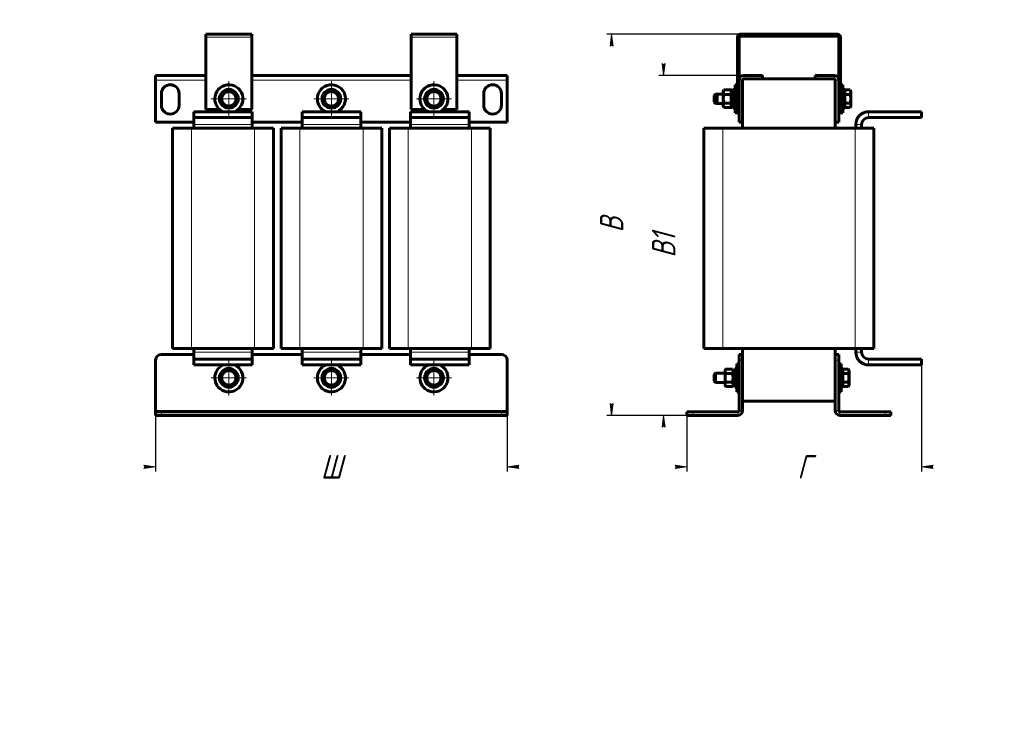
# Model space of a CAD drawing. Header units: millimetres. Extents: x 0 to 420, y 0 to 594.
# Tile 1 of 2: x 0 to 420, y 0 to 298. Entities that reach past the tile are written whole.
import ezdxf

# ---------------------------------------------------------------- set-up
doc = ezdxf.new("R2010")
doc.units = ezdxf.units.MM
for name, pattern in [('K5LT_AXLED', [12, 7.5, -1.5, 1.5, -1.5]), ('K5LT_BASIC', [0]), ('K5LT_THIN', [0])]:
    doc.linetypes.add(name, pattern=pattern)
doc.layers.add('Системный слой', color=7, linetype='Continuous')
doc.styles.add('KDIMTEXTSTYLE', font='GOST_AU.SHX', dxfattribs={"width": 0.96, "oblique": 15, "height": 5})
doc.dimstyles.new('KDIMSTYLE (0.50)', dxfattribs={"dimtxt": 5, "dimasz": 1, "dimexe": 2, "dimexo": 0, "dimgap": 1, "dimtad": 1, "dimlfac": 2, "dimtxsty": 'KDIMTEXTSTYLE', "dimsah": 1, "dimcen": 0, "dimdle": 1, "dimadec": 0, "dimazin": 0, "dimtfac": 0.667, "dimtmove": 0, "dimatfit": 3, "dimfxl": 1, "dimtvp": 1, "dimtolj": 1, "dimtzin": 0, "dimarcsym": 0})

# ---------------------------------------------------------------- blocks, each defined once
blk = doc.blocks.new('U0')
at = {"layer": 'Системный слой', "color": 150, "linetype": 'K5LT_BASIC', "lineweight": 60, "true_color": 0x0080ff}
for start, end in [(113.5565, 180), (180, 66.4435)]:
    blk.add_arc((89.22, 145.21), 6, start, end, dxfattribs=at)
blk = doc.blocks.new('U1')
at = {"layer": 'Системный слой', "color": 150, "linetype": 'K5LT_BASIC', "lineweight": 60, "true_color": 0x0080ff}
for start, end in [(113.5565, 180), (180, 66.4435)]:
    blk.add_arc((132.97, 145.21), 6, start, end, dxfattribs=at)
blk = doc.blocks.new('U2')
at = {"layer": 'Системный слой', "color": 150, "linetype": 'K5LT_BASIC', "lineweight": 60, "true_color": 0x0080ff}
for start, end in [(293.5565, 180), (180, 246.4435)]:
    blk.add_arc((176.72, 264.21), 6, start, end, dxfattribs=at)
blk = doc.blocks.new('U3')
at = {"layer": 'Системный слой', "color": 150, "linetype": 'K5LT_BASIC', "lineweight": 60, "true_color": 0x0080ff}
for p, q in [((79.47, 259.71), (85.25, 259.71)), ((93.19, 259.71), (98.97, 259.71))]:
    blk.add_line(p, q, dxfattribs=at)
blk = doc.blocks.new('U4')
at = {"layer": 'Системный слой', "color": 150, "linetype": 'K5LT_BASIC', "lineweight": 60, "true_color": 0x0080ff}
for start, end in [(293.5565, 180), (180, 246.4435)]:
    blk.add_arc((89.22, 264.21), 6, start, end, dxfattribs=at)
blk = doc.blocks.new('U5')
at = {"layer": 'Системный слой', "color": 150, "linetype": 'K5LT_BASIC', "lineweight": 60, "true_color": 0x0080ff}
for p, q in [((74.22, 155.21), (60.47, 155.21)), ((120.47, 155.21), (99.22, 155.21)), ((166.72, 155.21), (145.47, 155.21)), ((205.47, 155.21), (191.72, 155.21))]:
    blk.add_line(p, q, dxfattribs=at)
blk = doc.blocks.new('U6')
at = {"layer": 'Системный слой', "color": 150, "linetype": 'K5LT_BASIC', "lineweight": 60, "true_color": 0x0080ff}
for start, end in [(293.5565, 180), (180, 246.4435)]:
    blk.add_arc((132.97, 264.21), 6, start, end, dxfattribs=at)
blk = doc.blocks.new('U7')
at = {"layer": 'Системный слой', "color": 150, "linetype": 'K5LT_BASIC', "lineweight": 60, "true_color": 0x0080ff}
for p, q in [((166.97, 259.71), (172.75, 259.71)), ((180.69, 259.71), (186.47, 259.71))]:
    blk.add_line(p, q, dxfattribs=at)
blk = doc.blocks.new('U8')
at = {"layer": 'Системный слой', "color": 150, "linetype": 'K5LT_BASIC', "lineweight": 60, "true_color": 0x0080ff}
for p, q in [((57.97, 254.21), (74.22, 254.21)), ((99.22, 254.21), (120.47, 254.21)), ((145.47, 254.21), (166.72, 254.21)), ((191.72, 254.21), (207.97, 254.21))]:
    blk.add_line(p, q, dxfattribs=at)
blk = doc.blocks.new('U9')
at = {"layer": 'Системный слой', "color": 150, "linetype": 'K5LT_BASIC', "lineweight": 60, "true_color": 0x0080ff}
for p, q in [((57.97, 274.21), (79.47, 274.21)), ((98.97, 274.21), (166.97, 274.21)), ((186.47, 274.21), (207.97, 274.21))]:
    blk.add_line(p, q, dxfattribs=at)
blk = doc.blocks.new('U10')
at = {"layer": 'Системный слой', "color": 150, "linetype": 'K5LT_BASIC', "lineweight": 60, "true_color": 0x0080ff}
for start, end in [(113.5565, 180), (180, 66.4435)]:
    blk.add_arc((176.72, 145.21), 6, start, end, dxfattribs=at)
blk = doc.blocks.new('U11')
at = {"layer": 'Системный слой', "color": 7, "linetype": 'K5LT_THIN', "lineweight": 18}
for p, q in [((79.47, 272.21), (57.97, 272.21)), ((166.97, 272.21), (98.97, 272.21)), ((207.97, 272.21), (186.47, 272.21))]:
    blk.add_line(p, q, dxfattribs=at)
blk = doc.blocks.new('KDIMARROW_01')
at = {"layer": 'Системный слой'}
blk.add_hatch(color=0, dxfattribs=at).paths.add_polyline_path([(-5, -0.66), (0, 0), (-5, 0.66), (-4.5, 0)])
at = {"layer": 'Системный слой', "color": 0, "linetype": 'K5LT_THIN', "lineweight": 18}
for p, q in [((-4.5, 0), (-5, 0.66)), ((-5, 0.66), (0, 0)), ((0, 0), (-5, -0.66)), ((-5, -0.66), (-4.5, 0)), ((0, 0), (-1, 0))]:
    blk.add_line(p, q, dxfattribs=at)
blk = doc.blocks.new('U12')
at = {"layer": 'Системный слой', "color": 30, "linetype": 'K5LT_AXLED', "lineweight": 18, "true_color": 0xff8000}
for q in [(89.22, 153.21), (81.22, 145.21), (97.22, 145.21), (89.22, 137.21)]:
    blk.add_line((89.22, 145.21), q, dxfattribs=at)
blk = doc.blocks.new('U13')
at = {"layer": 'Системный слой', "color": 30, "linetype": 'K5LT_AXLED', "lineweight": 18, "true_color": 0xff8000}
for q in [(89.22, 272.21), (81.22, 264.21), (97.22, 264.21), (89.22, 256.21)]:
    blk.add_line((89.22, 264.21), q, dxfattribs=at)
blk = doc.blocks.new('U14')
at = {"layer": 'Системный слой', "color": 30, "linetype": 'K5LT_AXLED', "lineweight": 18, "true_color": 0xff8000}
for q in [(132.97, 153.21), (124.97, 145.21), (140.97, 145.21), (132.97, 137.21)]:
    blk.add_line((132.97, 145.21), q, dxfattribs=at)
blk = doc.blocks.new('U15')
at = {"layer": 'Системный слой', "color": 30, "linetype": 'K5LT_AXLED', "lineweight": 18, "true_color": 0xff8000}
for q in [(132.97, 272.21), (124.97, 264.21), (140.97, 264.21), (132.97, 256.21)]:
    blk.add_line((132.97, 264.21), q, dxfattribs=at)
blk = doc.blocks.new('U16')
at = {"layer": 'Системный слой', "color": 30, "linetype": 'K5LT_AXLED', "lineweight": 18, "true_color": 0xff8000}
for q in [(176.72, 153.21), (168.72, 145.21), (184.72, 145.21), (176.72, 137.21)]:
    blk.add_line((176.72, 145.21), q, dxfattribs=at)
blk = doc.blocks.new('U17')
at = {"layer": 'Системный слой', "color": 30, "linetype": 'K5LT_AXLED', "lineweight": 18, "true_color": 0xff8000}
for q in [(176.72, 272.21), (168.72, 264.21), (184.72, 264.21), (176.72, 256.21)]:
    blk.add_line((176.72, 264.21), q, dxfattribs=at)
blk = doc.blocks.new('U18')
at = {"layer": 'Системный слой', "color": 150, "linetype": 'K5LT_BASIC', "lineweight": 60, "true_color": 0x0080ff}
for p, q in [((305.14, 264.21), (305.14, 270.21)), ((305.14, 258.21), (305.14, 264.21))]:
    blk.add_line(p, q, dxfattribs=at)
blk = doc.blocks.new('U19')
at = {"layer": 'Системный слой', "color": 150, "linetype": 'K5LT_BASIC', "lineweight": 60, "true_color": 0x0080ff}
for p, q in [((350.39, 145.21), (350.39, 151.21)), ((350.39, 139.21), (350.39, 145.21))]:
    blk.add_line(p, q, dxfattribs=at)
blk = doc.blocks.new('U20')
at = {"layer": 'Системный слой', "color": 150, "linetype": 'K5LT_BASIC', "lineweight": 60, "true_color": 0x0080ff}
for p, q in [((351.14, 264.21), (351.14, 270.21)), ((351.14, 258.21), (351.14, 264.21))]:
    blk.add_line(p, q, dxfattribs=at)
blk = doc.blocks.new('U21')
at = {"layer": 'Системный слой', "color": 150, "linetype": 'K5LT_BASIC', "lineweight": 60, "true_color": 0x0080ff}
for p, q in [((351.19, 149.21), (351.19, 145.21)), ((351.19, 145.21), (351.19, 141.21))]:
    blk.add_line(p, q, dxfattribs=at)
blk = doc.blocks.new('U22')
at = {"layer": 'Системный слой', "color": 150, "linetype": 'K5LT_BASIC', "lineweight": 60, "true_color": 0x0080ff}
for p, q in [((351.94, 264.21), (351.94, 268.21)), ((351.94, 260.21), (351.94, 264.21))]:
    blk.add_line(p, q, dxfattribs=at)
blk = doc.blocks.new('U23')
at = {"layer": 'Системный слой', "color": 150, "linetype": 'K5LT_BASIC', "lineweight": 60, "true_color": 0x0080ff}
for p, q in [((305.09, 149.21), (305.09, 145.21)), ((305.09, 145.21), (305.09, 141.21))]:
    blk.add_line(p, q, dxfattribs=at)
blk = doc.blocks.new('U24')
at = {"layer": 'Системный слой', "color": 150, "linetype": 'K5LT_BASIC', "lineweight": 60, "true_color": 0x0080ff}
for p, q in [((305.89, 145.21), (305.89, 151.21)), ((305.89, 139.21), (305.89, 145.21))]:
    blk.add_line(p, q, dxfattribs=at)
blk = doc.blocks.new('U25')
at = {"layer": 'Системный слой', "color": 150, "linetype": 'K5LT_BASIC', "lineweight": 60, "true_color": 0x0080ff}
for p, q in [((304, 260.45), (304.12, 260.68)), ((304.12, 260.68), (304.21, 260.92)), ((304.21, 260.92), (304.27, 261.16))]:
    blk.add_line(p, q, dxfattribs=at)
blk = doc.blocks.new('U26')
at = {"layer": 'Системный слой', "color": 150, "linetype": 'K5LT_BASIC', "lineweight": 60, "true_color": 0x0080ff}
for p, q in [((304.12, 267.73), (304, 267.96)), ((304.21, 267.49), (304.12, 267.73)), ((304.27, 267.26), (304.21, 267.49))]:
    blk.add_line(p, q, dxfattribs=at)
blk = doc.blocks.new('U27')
at = {"layer": 'Системный слой', "color": 150, "linetype": 'K5LT_BASIC', "lineweight": 60, "true_color": 0x0080ff}
for p, q in [((304.34, 264.21), (304.34, 268.21)), ((304.34, 260.21), (304.34, 264.21))]:
    blk.add_line(p, q, dxfattribs=at)
blk = doc.blocks.new('U28')
at = {"layer": 'Системный слой', "color": 150, "linetype": 'K5LT_BASIC', "lineweight": 60, "true_color": 0x0080ff}
for p, q in [((347.89, 254.21), (347.89, 251.71)), ((347.89, 157.71), (347.89, 155.21))]:
    blk.add_line(p, q, dxfattribs=at)
blk = doc.blocks.new('U29')
at = {"layer": 'Системный слой', "color": 150, "linetype": 'K5LT_BASIC', "lineweight": 60, "true_color": 0x0080ff}
for p, q in [((308.39, 254.21), (308.39, 251.71)), ((308.39, 157.71), (308.39, 155.21))]:
    blk.add_line(p, q, dxfattribs=at)

msp = doc.modelspace()

# ---------------------------------------------------------------- linework, layer by layer
at = {"layer": 'Системный слой', "color": 150, "linetype": 'K5LT_BASIC', "lineweight": 60, "true_color": 0x0080ff}
for p, q in [((79.4684, 291.705), (79.4684, 290.455)), ((79.4684, 291.705), (98.9684, 291.705)), ((79.4684, 290.455), (79.4684, 259.705)), ((98.9684, 290.455), (98.9684, 291.705)), ((98.9684, 259.705), (98.9684, 290.455)), ((166.9684, 291.705), (166.9684, 290.455)), ((166.9684, 291.705), (186.4684, 291.705)), ((166.9684, 290.455), (166.9684, 259.705)), ((186.4684, 290.455), (186.4684, 291.705)), ((186.4684, 259.705), (186.4684, 290.455)), ((306.1375, 259.705), (306.1375, 290.455)), ((306.8875, 272.205), (306.8875, 290.455)), ((307.3875, 291.705), (348.8875, 291.705)), ((307.3875, 290.955), (348.8875, 290.955)), ((349.3875, 290.455), (349.3875, 272.205)), ((350.1375, 290.455), (350.1375, 259.705)), ((57.9684, 274.205), (57.9684, 272.205)), ((207.9684, 272.205), (207.9684, 274.205)), ((308.8875, 274.205), (316.8875, 274.205)), ((316.8875, 272.705), (316.8875, 274.205)), ((339.3875, 272.705), (339.3875, 274.205)), ((339.3875, 274.205), (347.3875, 274.205)), ((57.9684, 272.205), (57.9684, 254.205)), ((207.9684, 254.205), (207.9684, 272.205)), ((306.1375, 270.205), (305.1375, 270.205)), ((306.8875, 254.205), (306.8875, 272.205)), ((308.3875, 254.205), (308.3875, 272.205)), ((308.8875, 272.705), (316.8875, 272.705)), ((316.8875, 272.705), (339.3875, 272.705)), ((339.3875, 272.705), (347.3875, 272.705)), ((347.8875, 272.205), (347.8875, 254.205)), ((349.3875, 272.205), (349.3875, 254.205)), ((351.1375, 270.205), (350.1375, 270.205)), ((60.4684, 266.455), (60.4684, 261.455)), ((67.9684, 261.455), (67.9684, 266.455)), ((85.9684, 266.0814), (89.2184, 267.9578)), ((85.9684, 262.3287), (85.9684, 266.0814)), ((89.2184, 267.9578), (92.4684, 266.0814)), ((92.4684, 266.0814), (92.4684, 262.3287)), ((129.7184, 266.0814), (132.9684, 267.9578)), ((129.7184, 262.3287), (129.7184, 266.0814)), ((132.9684, 267.9578), (136.2184, 266.0814)), ((136.2184, 266.0814), (136.2184, 262.3287)), ((173.4684, 266.0814), (176.7184, 267.9578)), ((173.4684, 262.3287), (173.4684, 266.0814)), ((176.7184, 267.9578), (179.9684, 266.0814)), ((179.9684, 266.0814), (179.9684, 262.3287)), ((197.9684, 266.455), (197.9684, 261.455)), ((205.4684, 261.455), (205.4684, 266.455)), ((296.8125, 266.205), (296.1875, 265.58)), ((296.1875, 262.83), (296.1875, 265.58)), ((297.5625, 266.205), (296.8125, 266.205)), ((296.8125, 262.205), (296.8125, 266.205)), ((297.5625, 266.205), (296.9375, 265.58)), ((296.9375, 262.83), (296.9375, 265.58)), ((300.1375, 266.205), (297.5625, 266.205)), ((297.5625, 262.205), (297.5625, 266.205)), ((300.4278, 267.9578), (300.1375, 267.455)), ((300.1375, 267.455), (300.1375, 267.0196)), ((300.1375, 267.0196), (300.1375, 264.205)), ((303.2472, 267.9578), (300.4278, 267.9578)), ((303.2472, 266.0814), (300.4278, 266.0814)), ((303.5375, 267.455), (303.2472, 267.9578)), ((303.9972, 267.9578), (303.2472, 267.9578)), ((303.5375, 267.455), (303.5375, 267.0196)), ((304.3375, 267.255), (303.5375, 267.255)), ((303.5375, 267.0196), (303.5375, 264.205)), ((303.5375, 264.3574), (304.3375, 264.6486)), ((304.2875, 267.455), (303.9972, 267.9578)), ((304.2875, 267.455), (304.2875, 267.255)), ((305.1375, 268.205), (304.3375, 268.205)), ((351.9375, 268.205), (351.1375, 268.205)), ((351.9375, 267.9578), (354.2034, 267.9578)), ((351.9375, 266.0814), (354.2034, 266.0814)), ((354.2034, 267.9578), (354.5875, 267.2925)), ((354.5875, 261.1175), (354.5875, 267.2925)), ((89.2184, 260.4523), (85.9684, 262.3287)), ((92.4684, 262.3287), (89.2184, 260.4523)), ((132.9684, 260.4523), (129.7184, 262.3287)), ((136.2184, 262.3287), (132.9684, 260.4523)), ((176.7184, 260.4523), (173.4684, 262.3287)), ((179.9684, 262.3287), (176.7184, 260.4523)), ((296.8125, 262.205), (296.1875, 262.83)), ((297.5625, 262.205), (296.8125, 262.205)), ((297.5625, 262.205), (296.9375, 262.83)), ((300.1375, 262.205), (297.5625, 262.205)), ((300.1375, 264.205), (300.1375, 261.3905)), ((300.1375, 261.3905), (300.1375, 260.955)), ((300.4278, 260.4523), (300.1375, 260.955)), ((303.2472, 262.3287), (300.4278, 262.3287)), ((303.2472, 260.4523), (300.4278, 260.4523)), ((303.5375, 260.955), (303.2472, 260.4523)), ((303.9972, 260.4523), (303.2472, 260.4523)), ((303.5375, 264.205), (303.5375, 261.3905)), ((303.5375, 263.7615), (304.3375, 264.0527)), ((303.5375, 261.3905), (303.5375, 260.955)), ((304.3375, 261.155), (303.5375, 261.155)), ((304.2875, 260.955), (303.9972, 260.4523)), ((304.2875, 261.155), (304.2875, 260.955)), ((351.9375, 262.3287), (354.2034, 262.3287)), ((351.9375, 260.4523), (354.2034, 260.4523)), ((354.2034, 260.4523), (354.5875, 261.1175)), ((74.2184, 258.705), (99.2184, 258.705)), ((74.2184, 256.205), (74.2184, 258.705)), ((74.2184, 256.205), (99.2184, 256.205)), ((74.2184, 253.205), (74.2184, 256.205)), ((99.2184, 256.205), (99.2184, 258.705)), ((99.2184, 256.205), (99.2184, 253.205)), ((120.4684, 258.705), (145.4684, 258.705)), ((120.4684, 256.205), (120.4684, 258.705)), ((120.4684, 256.205), (145.4684, 256.205)), ((120.4684, 253.205), (120.4684, 256.205)), ((145.4684, 256.205), (145.4684, 258.705)), ((145.4684, 256.205), (145.4684, 253.205)), ((166.7184, 258.705), (191.7184, 258.705)), ((166.7184, 256.205), (166.7184, 258.705)), ((166.7184, 256.205), (191.7184, 256.205)), ((166.7184, 253.205), (166.7184, 256.205)), ((191.7184, 256.205), (191.7184, 258.705)), ((191.7184, 256.205), (191.7184, 253.205)), ((305.1375, 260.205), (304.3375, 260.205)), ((306.1375, 258.205), (305.1375, 258.205)), ((306.1375, 258.205), (306.1375, 259.705)), ((306.8875, 259.705), (306.1375, 259.705)), ((306.8875, 258.205), (306.1375, 258.205)), ((349.3875, 259.705), (350.1375, 259.705)), ((350.1375, 258.205), (349.3875, 258.205)), ((350.1375, 258.205), (350.1375, 259.705)), ((351.1375, 258.205), (350.1375, 258.205)), ((351.9375, 260.205), (351.1375, 260.205)), ((362.1375, 258.705), (384.6375, 258.705)), ((362.1375, 256.205), (384.6375, 256.205)), ((384.6375, 256.205), (384.6375, 258.705)), ((74.2184, 251.705), (74.2184, 253.205)), ((99.2184, 253.205), (99.2184, 251.705)), ((120.4684, 251.705), (120.4684, 253.205)), ((145.4684, 253.205), (145.4684, 251.705)), ((166.7184, 251.705), (166.7184, 253.205)), ((191.7184, 253.205), (191.7184, 251.705)), ((308.3875, 254.205), (306.8875, 254.205)), ((347.8875, 254.205), (349.3875, 254.205)), ((356.6375, 251.705), (356.6375, 253.205)), ((359.1375, 251.705), (359.1375, 253.205)), ((65.2184, 251.705), (73.2184, 251.705)), ((65.2184, 157.705), (65.2184, 251.705)), ((73.2184, 251.705), (100.2184, 251.705)), ((100.2184, 251.705), (108.2184, 251.705)), ((108.2184, 157.705), (108.2184, 251.705)), ((111.4684, 251.705), (119.4684, 251.705)), ((111.4684, 157.705), (111.4684, 251.705)), ((119.4684, 251.705), (146.4684, 251.705)), ((146.4684, 251.705), (154.4684, 251.705)), ((154.4684, 157.705), (154.4684, 251.705)), ((157.7184, 251.705), (165.7184, 251.705)), ((157.7184, 157.705), (157.7184, 251.705)), ((165.7184, 251.705), (192.7184, 251.705)), ((192.7184, 251.705), (200.7184, 251.705)), ((200.7184, 157.705), (200.7184, 251.705)), ((291.8875, 251.705), (299.8875, 251.705)), ((291.8875, 157.705), (291.8875, 251.705)), ((299.8875, 251.705), (356.3875, 251.705)), ((356.3875, 251.705), (364.3875, 251.705)), ((364.3875, 157.705), (364.3875, 251.705)), ((65.2184, 157.705), (73.2184, 157.705)), ((73.2184, 157.705), (100.2184, 157.705)), ((74.2184, 156.205), (74.2184, 157.705)), ((74.2184, 153.205), (74.2184, 156.205)), ((99.2184, 157.705), (99.2184, 156.205)), ((99.2184, 156.205), (99.2184, 153.205)), ((100.2184, 157.705), (108.2184, 157.705)), ((111.4684, 157.705), (119.4684, 157.705)), ((119.4684, 157.705), (146.4684, 157.705)), ((120.4684, 156.205), (120.4684, 157.705)), ((120.4684, 153.205), (120.4684, 156.205)), ((145.4684, 157.705), (145.4684, 156.205)), ((145.4684, 156.205), (145.4684, 153.205)), ((146.4684, 157.705), (154.4684, 157.705)), ((157.7184, 157.705), (165.7184, 157.705)), ((165.7184, 157.705), (192.7184, 157.705)), ((166.7184, 156.205), (166.7184, 157.705)), ((166.7184, 153.205), (166.7184, 156.205)), ((191.7184, 157.705), (191.7184, 156.205)), ((191.7184, 156.205), (191.7184, 153.205)), ((192.7184, 157.705), (200.7184, 157.705)), ((291.8875, 157.705), (299.8875, 157.705)), ((299.8875, 157.705), (356.3875, 157.705)), ((356.3875, 157.705), (364.3875, 157.705)), ((356.6375, 156.205), (356.6375, 157.705)), ((359.1375, 156.205), (359.1375, 157.705)), ((57.9684, 152.705), (57.9684, 131.205)), ((99.2184, 153.205), (74.2184, 153.205)), ((74.2184, 153.205), (74.2184, 150.705)), ((99.2184, 153.205), (99.2184, 150.705)), ((145.4684, 153.205), (120.4684, 153.205)), ((120.4684, 153.205), (120.4684, 150.705)), ((145.4684, 153.205), (145.4684, 150.705)), ((191.7184, 153.205), (166.7184, 153.205)), ((166.7184, 153.205), (166.7184, 150.705)), ((191.7184, 153.205), (191.7184, 150.705)), ((207.9684, 131.205), (207.9684, 152.705)), ((306.8875, 151.205), (305.8875, 151.205)), ((308.3875, 155.205), (306.8875, 155.205)), ((306.8875, 152.705), (306.8875, 155.205)), ((306.8875, 131.205), (306.8875, 152.705)), ((308.3875, 155.205), (308.3875, 152.705)), ((308.3875, 131.205), (308.3875, 152.705)), ((347.8875, 155.205), (349.3875, 155.205)), ((347.8875, 152.705), (347.8875, 155.205)), ((347.8875, 152.705), (347.8875, 131.205)), ((349.3875, 155.205), (349.3875, 152.705)), ((349.3875, 152.705), (349.3875, 131.205)), ((350.3875, 151.205), (349.3875, 151.205)), ((384.6375, 153.205), (362.1375, 153.205)), ((384.6375, 153.205), (384.6375, 150.705)), ((99.2184, 150.705), (74.2184, 150.705)), ((85.9684, 147.0814), (89.2184, 148.9578)), ((85.9684, 143.3287), (85.9684, 147.0814)), ((89.2184, 148.9578), (92.4684, 147.0814)), ((92.4684, 147.0814), (92.4684, 143.3287)), ((145.4684, 150.705), (120.4684, 150.705)), ((129.7184, 147.0814), (132.9684, 148.9578)), ((129.7184, 143.3287), (129.7184, 147.0814)), ((132.9684, 148.9578), (136.2184, 147.0814)), ((136.2184, 147.0814), (136.2184, 143.3287)), ((191.7184, 150.705), (166.7184, 150.705)), ((173.4684, 147.0814), (176.7184, 148.9578)), ((173.4684, 143.3287), (173.4684, 147.0814)), ((176.7184, 148.9578), (179.9684, 147.0814)), ((179.9684, 147.0814), (179.9684, 143.3287)), ((296.8125, 147.205), (296.1875, 146.58)), ((300.8875, 147.205), (296.8125, 147.205)), ((296.8125, 143.205), (296.8125, 147.205)), ((301.1778, 148.9578), (300.8875, 148.455)), ((300.8875, 148.455), (300.8875, 148.0196)), ((300.8875, 148.0196), (300.8875, 145.205)), ((303.9972, 148.9578), (301.1778, 148.9578)), ((303.9972, 147.0814), (301.1778, 147.0814)), ((304.2875, 148.455), (303.9972, 148.9578)), ((304.2875, 148.455), (304.2875, 148.0196)), ((305.0875, 148.255), (304.2875, 148.255)), ((304.2875, 148.0196), (304.2875, 145.205)), ((305.0875, 149.205), (305.8875, 149.205)), ((350.3875, 149.205), (351.1875, 149.205)), ((351.1875, 148.9578), (353.4534, 148.9578)), ((351.1875, 147.0814), (353.4534, 147.0814)), ((353.4534, 148.9578), (353.8375, 148.2925)), ((353.8375, 142.1175), (353.8375, 148.2925)), ((384.6375, 150.705), (362.1375, 150.705)), ((89.2184, 141.4523), (85.9684, 143.3287)), ((92.4684, 143.3287), (89.2184, 141.4523)), ((132.9684, 141.4523), (129.7184, 143.3287)), ((136.2184, 143.3287), (132.9684, 141.4523)), ((176.7184, 141.4523), (173.4684, 143.3287)), ((179.9684, 143.3287), (176.7184, 141.4523)), ((296.1875, 143.83), (296.1875, 146.58)), ((296.8125, 143.205), (296.1875, 143.83)), ((300.8875, 143.205), (296.8125, 143.205)), ((300.8875, 145.205), (300.8875, 142.3905)), ((303.9972, 143.3287), (301.1778, 143.3287)), ((304.2875, 145.3574), (305.0875, 145.6486)), ((304.2875, 145.205), (304.2875, 142.3905)), ((304.2875, 144.7615), (305.0875, 145.0527)), ((351.1875, 143.3287), (353.4534, 143.3287)), ((300.8875, 142.3905), (300.8875, 141.955)), ((301.1778, 141.4523), (300.8875, 141.955)), ((303.9972, 141.4523), (301.1778, 141.4523)), ((304.2875, 141.955), (303.9972, 141.4523)), ((304.2875, 142.3905), (304.2875, 141.955)), ((305.0875, 142.155), (304.2875, 142.155)), ((305.0875, 141.205), (305.8875, 141.205)), ((306.8875, 139.205), (305.8875, 139.205)), ((350.3875, 139.205), (349.3875, 139.205)), ((350.3875, 141.205), (351.1875, 141.205)), ((351.1875, 141.4523), (353.4534, 141.4523)), ((353.4534, 141.4523), (353.8375, 142.1175)), ((308.3875, 135.205), (347.8875, 135.205)), ((57.9684, 131.205), (57.9684, 130.705)), ((57.9684, 129.205), (57.9684, 130.705)), ((57.9684, 130.705), (60.4684, 130.705)), ((60.4684, 130.705), (205.4684, 130.705)), ((205.4684, 130.705), (207.9684, 130.705)), ((207.9684, 130.705), (207.9684, 131.205)), ((207.9684, 129.205), (207.9684, 130.705)), ((284.6375, 130.705), (287.1375, 130.705)), ((284.6375, 129.205), (284.6375, 130.705)), ((287.1375, 130.705), (306.3875, 130.705)), ((349.8875, 130.705), (369.1375, 130.705)), ((369.1375, 130.705), (371.6375, 130.705)), ((371.6375, 129.205), (371.6375, 130.705)), ((57.9684, 129.205), (60.4684, 129.205)), ((60.4684, 129.205), (205.4684, 129.205)), ((205.4684, 129.205), (207.9684, 129.205)), ((284.6375, 129.205), (287.1375, 129.205)), ((287.1375, 129.205), (306.3875, 129.205)), ((349.8875, 129.205), (369.1375, 129.205)), ((369.1375, 129.205), (371.6375, 129.205))]:
    msp.add_line(p, q, dxfattribs=at)
at = {"layer": 'Системный слой', "color": 7, "linetype": 'K5LT_THIN', "lineweight": 18}
for p, q in [((98.9684, 290.455), (79.4684, 290.455)), ((186.4684, 290.455), (166.9684, 290.455)), ((306.8875, 290.455), (306.1375, 290.455)), ((307.3875, 291.705), (307.3875, 290.955)), ((348.8875, 290.955), (348.8875, 291.705)), ((349.3875, 290.455), (350.1375, 290.455)), ((308.8875, 272.705), (308.8875, 274.205)), ((347.3875, 272.705), (347.3875, 274.205)), ((308.3875, 272.205), (306.8875, 272.205)), ((349.3875, 272.205), (347.8875, 272.205)), ((296.8125, 265.8668), (296.4742, 265.8668)), ((297.2242, 265.8668), (296.8125, 265.8668)), ((297.5625, 265.8668), (297.2242, 265.8668)), ((300.1375, 265.8668), (297.5625, 265.8668)), ((296.8125, 262.5433), (296.4742, 262.5433)), ((297.2242, 262.5433), (296.8125, 262.5433)), ((297.5625, 262.5433), (297.2242, 262.5433)), ((300.1375, 262.5433), (297.5625, 262.5433)), ((362.1375, 258.705), (362.1375, 256.205)), ((74.2184, 253.205), (99.2184, 253.205)), ((120.4684, 253.205), (145.4684, 253.205)), ((166.7184, 253.205), (191.7184, 253.205)), ((359.1375, 253.205), (356.6375, 253.205)), ((73.2184, 157.705), (73.2184, 251.705)), ((100.2184, 157.705), (100.2184, 251.705)), ((119.4684, 157.705), (119.4684, 251.705)), ((146.4684, 157.705), (146.4684, 251.705)), ((165.7184, 157.705), (165.7184, 251.705)), ((192.7184, 157.705), (192.7184, 251.705)), ((299.8875, 157.705), (299.8875, 251.705)), ((356.3875, 157.705), (356.3875, 251.705)), ((99.2184, 156.205), (74.2184, 156.205)), ((145.4684, 156.205), (120.4684, 156.205)), ((191.7184, 156.205), (166.7184, 156.205)), ((359.1375, 156.205), (356.6375, 156.205)), ((308.3875, 152.705), (306.8875, 152.705)), ((347.8875, 152.705), (349.3875, 152.705)), ((362.1375, 153.205), (362.1375, 150.705)), ((296.8125, 146.8668), (296.4742, 146.8668)), ((296.8125, 143.5433), (296.4742, 143.5433)), ((300.8875, 146.8668), (296.8125, 146.8668)), ((300.8875, 143.5433), (296.8125, 143.5433)), ((207.9684, 131.205), (57.9684, 131.205)), ((60.4684, 129.205), (60.4684, 130.705)), ((205.4684, 129.205), (205.4684, 130.705)), ((287.1375, 129.205), (287.1375, 130.705)), ((306.3875, 129.205), (306.3875, 130.705)), ((308.3875, 131.205), (306.8875, 131.205)), ((347.8875, 131.205), (349.3875, 131.205)), ((349.8875, 130.705), (349.8875, 129.205)), ((369.1375, 129.205), (369.1375, 130.705))]:
    msp.add_line(p, q, dxfattribs=at)
at = {"layer": 'Системный слой', "color": 150, "linetype": 'K5LT_BASIC', "lineweight": 60, "true_color": 0x0080ff}
for centre, radius in [((89.2184, 264.205), 4), ((89.2184, 264.205), 3.0875), ((132.9684, 264.205), 4), ((132.9684, 264.205), 3.0875), ((176.7184, 264.205), 4), ((176.7184, 264.205), 3.0875), ((89.2184, 145.205), 4), ((89.2184, 145.205), 3.0875), ((132.9684, 145.205), 4), ((132.9684, 145.205), 3.0875), ((176.7184, 145.205), 4), ((176.7184, 145.205), 3.0875)]:
    msp.add_circle(centre, radius, dxfattribs=at)
for centre, radius, start, end in [((307.3875, 290.455), 1.25, 90, 180), ((307.3875, 290.455), 0.5, 90, 180), ((348.8875, 290.455), 1.25, 0, 90), ((348.8875, 290.455), 0.5, 0, 90), ((308.8875, 272.205), 2, 90, 180), ((347.3875, 272.205), 2, 0, 90), ((64.2184, 266.455), 3.75, 0, 180), ((201.7184, 266.455), 3.75, 0, 180), ((308.8875, 272.205), 0.5, 90, 180), ((347.3875, 272.205), 0.5, 0, 90), ((64.2184, 261.455), 3.75, 180, 0), ((201.7184, 261.455), 3.75, 180, 0), ((362.1375, 253.205), 5.5, 90, 180), ((362.1375, 253.205), 3, 90, 180), ((362.1375, 156.205), 5.5, 180, 270), ((362.1375, 156.205), 3, 180, 270), ((60.4684, 152.705), 2.5, 90, 180), ((205.4684, 152.705), 2.5, 0, 90), ((306.3875, 131.205), 0.5, 270, 0), ((306.3875, 131.205), 2, 270, 0), ((349.8875, 131.205), 2, 180, 270), ((349.8875, 131.205), 0.5, 180, 270)]:
    msp.add_arc(centre, radius, start, end, dxfattribs=at)
for points, knots in [([(300.4278, 267.9578), (300.3892, 267.8909), (300.3318, 267.7829), (300.2643, 267.6309), (300.2202, 267.5117), (300.1838, 267.3891), (300.1552, 267.2579), (300.1401, 267.1314), (300.1375, 267.0495), (300.1375, 267.0196)], [0, 0, 0, 0, 2.19292398, 3.51825832, 4.90426476, 6.00979902, 7.4227334, 9.05858362, 10, 10, 10, 10]), ([(300.1375, 267.0196), (300.1375, 266.9621), (300.1443, 266.851), (300.1745, 266.6818), (300.2172, 266.5348), (300.2937, 266.3319), (300.3659, 266.1886), (300.4278, 266.0814)], [0, 0, 0, 0, 1.44740223, 2.79972062, 4.28007379, 5.18836903, 8, 8, 8, 8]), ([(300.4278, 266.0814), (300.4163, 266.0417), (300.3871, 265.9382), (300.3345, 265.7382), (300.27, 265.4596), (300.2158, 265.1678), (300.178, 264.896), (300.1586, 264.7046), (300.1477, 264.5512), (300.1418, 264.4357), (300.1383, 264.3203), (300.1375, 264.2434), (300.1375, 264.205)], [0, 0, 0, 0, 1.43286195, 3.72544107, 7.16430976, 11.33828068, 14.00371051, 16.66914034, 18.00185526, 19.33457017, 20.66728509, 22, 22, 22, 22]), ([(303.5375, 267.0196), (303.5375, 267.0772), (303.5306, 267.1883), (303.5005, 267.3575), (303.4578, 267.5045), (303.3813, 267.7073), (303.3091, 267.8506), (303.2472, 267.9578)], [0, 0, 0, 0, 1.44740223, 2.79972062, 4.28007379, 5.18836903, 8, 8, 8, 8]), ([(303.2472, 266.0814), (303.2858, 266.1483), (303.3432, 266.2563), (303.4107, 266.4084), (303.4548, 266.5275), (303.4912, 266.6502), (303.5198, 266.7814), (303.5349, 266.9079), (303.5375, 266.9897), (303.5375, 267.0196)], [0, 0, 0, 0, 2.19292398, 3.51825832, 4.90426476, 6.00979902, 7.4227334, 9.05858362, 10, 10, 10, 10]), ([(303.5375, 264.205), (303.5375, 264.2574), (303.536, 264.3623), (303.5294, 264.5199), (303.5185, 264.677), (303.4996, 264.8733), (303.4684, 265.108), (303.4131, 265.4216), (303.3398, 265.7465), (303.2768, 265.979), (303.2472, 266.0814)], [0, 0, 0, 0, 1.81846407, 3.63692813, 5.4553922, 7.27385627, 10.46569137, 13.65752648, 18.30421618, 22, 22, 22, 22]), ([(354.2034, 266.0814), (354.2726, 266.2013), (354.351, 266.3595), (354.4238, 266.5666), (354.4573, 266.6899), (354.4805, 266.8151), (354.4924, 266.9307), (354.4949, 267.0429), (354.488, 267.1665), (354.4681, 267.3022), (354.4272, 267.4664), (354.3484, 267.686), (354.2634, 267.8539), (354.2034, 267.9578)], [0, 0, 0, 0, 2.75035614, 3.58804376, 4.63730758, 5.49284922, 6.35907939, 7.18800081, 7.96430825, 9.0854941, 10.18771443, 11.61111218, 14, 14, 14, 14]), ([(354.2034, 262.3287), (354.2286, 262.4161), (354.2898, 262.6395), (354.3835, 263.0455), (354.4491, 263.4541), (354.4781, 263.7694), (354.4882, 263.945), (354.4921, 264.0587), (354.4936, 264.1541), (354.4938, 264.2567), (354.4915, 264.3854), (354.4844, 264.5399), (354.4683, 264.7618), (354.4308, 265.0832), (354.3642, 265.4493), (354.2836, 265.7924), (354.2311, 265.9854), (354.2034, 266.0814)], [0, 0, 0, 0, 3.15229629, 8.02402693, 14.43035773, 17.47429983, 18.99627089, 20.51824194, 21.40985484, 22.30146773, 24.08469353, 25.86791932, 27.65114512, 31.79250392, 37.07252473, 40.53626237, 44, 44, 44, 44]), ([(300.1375, 264.205), (300.1375, 264.1527), (300.139, 264.0478), (300.1456, 263.8902), (300.1565, 263.7331), (300.1754, 263.5368), (300.2066, 263.3021), (300.2619, 262.9885), (300.3352, 262.6636), (300.3982, 262.4311), (300.4278, 262.3287)], [0, 0, 0, 0, 1.81846407, 3.63692813, 5.4553922, 7.27385627, 10.46569137, 13.65752648, 18.30421618, 22, 22, 22, 22]), ([(300.4278, 262.3287), (300.3892, 262.2618), (300.3318, 262.1538), (300.2643, 262.0017), (300.2202, 261.8825), (300.1838, 261.7599), (300.1552, 261.6287), (300.1401, 261.5022), (300.1375, 261.4204), (300.1375, 261.3905)], [0, 0, 0, 0, 2.19292398, 3.51825832, 4.90426476, 6.00979902, 7.4227334, 9.05858362, 10, 10, 10, 10]), ([(300.1375, 261.3905), (300.1375, 261.3329), (300.1443, 261.2218), (300.1745, 261.0526), (300.2172, 260.9056), (300.2937, 260.7028), (300.3659, 260.5595), (300.4278, 260.4523)], [0, 0, 0, 0, 1.44740223, 2.79972062, 4.28007379, 5.18836903, 8, 8, 8, 8]), ([(303.2472, 262.3287), (303.2587, 262.3684), (303.2879, 262.4719), (303.3405, 262.6719), (303.405, 262.9505), (303.4592, 263.2423), (303.497, 263.514), (303.5163, 263.7055), (303.5273, 263.8589), (303.5332, 263.9744), (303.5367, 264.0898), (303.5375, 264.1667), (303.5375, 264.205)], [0, 0, 0, 0, 1.43286195, 3.72544107, 7.16430976, 11.33828068, 14.00371051, 16.66914034, 18.00185526, 19.33457017, 20.66728509, 22, 22, 22, 22]), ([(303.5375, 261.3905), (303.5375, 261.448), (303.5306, 261.5591), (303.5005, 261.7283), (303.4578, 261.8753), (303.3813, 262.0782), (303.3091, 262.2215), (303.2472, 262.3287)], [0, 0, 0, 0, 1.44740223, 2.79972062, 4.28007379, 5.18836903, 8, 8, 8, 8]), ([(303.2472, 260.4523), (303.2858, 260.5192), (303.3432, 260.6272), (303.4107, 260.7792), (303.4548, 260.8984), (303.4912, 261.021), (303.5198, 261.1522), (303.5349, 261.2787), (303.5375, 261.3606), (303.5375, 261.3905)], [0, 0, 0, 0, 2.19292398, 3.51825832, 4.90426476, 6.00979902, 7.4227334, 9.05858362, 10, 10, 10, 10]), ([(354.2034, 260.4523), (354.2726, 260.5721), (354.351, 260.7303), (354.4238, 260.9375), (354.4573, 261.0608), (354.4805, 261.186), (354.4924, 261.3015), (354.4949, 261.4137), (354.488, 261.5374), (354.4681, 261.6731), (354.4272, 261.8372), (354.3484, 262.0568), (354.2634, 262.2247), (354.2034, 262.3287)], [0, 0, 0, 0, 2.75035614, 3.58804376, 4.63730758, 5.49284922, 6.35907939, 7.18800081, 7.96430825, 9.0854941, 10.18771443, 11.61111218, 14, 14, 14, 14]), ([(301.1778, 148.9578), (301.1392, 148.8909), (301.0818, 148.7829), (301.0143, 148.6309), (300.9702, 148.5117), (300.9338, 148.3891), (300.9052, 148.2579), (300.8901, 148.1314), (300.8875, 148.0495), (300.8875, 148.0196)], [0, 0, 0, 0, 2.19292398, 3.51825832, 4.90426476, 6.00979902, 7.4227334, 9.05858362, 10, 10, 10, 10]), ([(300.8875, 148.0196), (300.8875, 147.9621), (300.8943, 147.851), (300.9245, 147.6818), (300.9672, 147.5348), (301.0437, 147.3319), (301.1159, 147.1886), (301.1778, 147.0814)], [0, 0, 0, 0, 1.44740223, 2.79972062, 4.28007379, 5.18836903, 8, 8, 8, 8]), ([(301.1778, 147.0814), (301.1663, 147.0417), (301.1371, 146.9382), (301.0845, 146.7382), (301.02, 146.4596), (300.9658, 146.1678), (300.928, 145.896), (300.9086, 145.7046), (300.8977, 145.5512), (300.8918, 145.4357), (300.8883, 145.3203), (300.8875, 145.2434), (300.8875, 145.205)], [0, 0, 0, 0, 1.43286195, 3.72544107, 7.16430976, 11.33828068, 14.00371051, 16.66914034, 18.00185526, 19.33457017, 20.66728509, 22, 22, 22, 22]), ([(304.2875, 148.0196), (304.2875, 148.0772), (304.2806, 148.1883), (304.2505, 148.3575), (304.2078, 148.5045), (304.1313, 148.7073), (304.0591, 148.8506), (303.9972, 148.9578)], [0, 0, 0, 0, 1.44740223, 2.79972062, 4.28007379, 5.18836903, 8, 8, 8, 8]), ([(303.9972, 147.0814), (304.0358, 147.1483), (304.0932, 147.2563), (304.1607, 147.4084), (304.2048, 147.5275), (304.2412, 147.6502), (304.2698, 147.7814), (304.2849, 147.9079), (304.2875, 147.9897), (304.2875, 148.0196)], [0, 0, 0, 0, 2.19292398, 3.51825832, 4.90426476, 6.00979902, 7.4227334, 9.05858362, 10, 10, 10, 10]), ([(304.2875, 145.205), (304.2875, 145.2574), (304.286, 145.3623), (304.2794, 145.5199), (304.2685, 145.677), (304.2496, 145.8733), (304.2184, 146.108), (304.1631, 146.4216), (304.0898, 146.7465), (304.0268, 146.979), (303.9972, 147.0814)], [0, 0, 0, 0, 1.81846407, 3.63692813, 5.4553922, 7.27385627, 10.46569137, 13.65752648, 18.30421618, 22, 22, 22, 22]), ([(353.4534, 147.0814), (353.5226, 147.2013), (353.601, 147.3595), (353.6738, 147.5666), (353.7073, 147.6899), (353.7305, 147.8151), (353.7424, 147.9307), (353.7449, 148.0429), (353.738, 148.1665), (353.7181, 148.3022), (353.6772, 148.4664), (353.5984, 148.686), (353.5134, 148.8539), (353.4534, 148.9578)], [0, 0, 0, 0, 2.75035614, 3.58804376, 4.63730758, 5.49284922, 6.35907939, 7.18800081, 7.96430825, 9.0854941, 10.18771443, 11.61111218, 14, 14, 14, 14]), ([(353.4534, 143.3287), (353.4786, 143.4161), (353.5398, 143.6395), (353.6335, 144.0455), (353.6991, 144.4541), (353.7281, 144.7694), (353.7382, 144.945), (353.7421, 145.0587), (353.7436, 145.1541), (353.7438, 145.2567), (353.7415, 145.3854), (353.7344, 145.5399), (353.7183, 145.7618), (353.6808, 146.0832), (353.6142, 146.4493), (353.5336, 146.7924), (353.4811, 146.9854), (353.4534, 147.0814)], [0, 0, 0, 0, 3.15229629, 8.02402693, 14.43035773, 17.47429983, 18.99627089, 20.51824194, 21.40985484, 22.30146773, 24.08469353, 25.86791932, 27.65114512, 31.79250392, 37.07252473, 40.53626237, 44, 44, 44, 44]), ([(300.8875, 145.205), (300.8875, 145.1527), (300.889, 145.0478), (300.8956, 144.8902), (300.9065, 144.7331), (300.9254, 144.5368), (300.9566, 144.3021), (301.0119, 143.9885), (301.0852, 143.6636), (301.1482, 143.4311), (301.1778, 143.3287)], [0, 0, 0, 0, 1.81846407, 3.63692813, 5.4553922, 7.27385627, 10.46569137, 13.65752648, 18.30421618, 22, 22, 22, 22]), ([(301.1778, 143.3287), (301.1392, 143.2618), (301.0818, 143.1538), (301.0143, 143.0017), (300.9702, 142.8825), (300.9338, 142.7599), (300.9052, 142.6287), (300.8901, 142.5022), (300.8875, 142.4204), (300.8875, 142.3905)], [0, 0, 0, 0, 2.19292398, 3.51825832, 4.90426476, 6.00979902, 7.4227334, 9.05858362, 10, 10, 10, 10]), ([(303.9972, 143.3287), (304.0087, 143.3684), (304.0379, 143.4719), (304.0905, 143.6719), (304.155, 143.9505), (304.2092, 144.2423), (304.247, 144.514), (304.2663, 144.7055), (304.2773, 144.8589), (304.2832, 144.9744), (304.2867, 145.0898), (304.2875, 145.1667), (304.2875, 145.205)], [0, 0, 0, 0, 1.43286195, 3.72544107, 7.16430976, 11.33828068, 14.00371051, 16.66914034, 18.00185526, 19.33457017, 20.66728509, 22, 22, 22, 22]), ([(304.2875, 142.3905), (304.2875, 142.448), (304.2806, 142.5591), (304.2505, 142.7283), (304.2078, 142.8753), (304.1313, 143.0782), (304.0591, 143.2215), (303.9972, 143.3287)], [0, 0, 0, 0, 1.44740223, 2.79972062, 4.28007379, 5.18836903, 8, 8, 8, 8]), ([(353.4534, 141.4523), (353.5226, 141.5721), (353.601, 141.7303), (353.6738, 141.9375), (353.7073, 142.0608), (353.7305, 142.186), (353.7424, 142.3015), (353.7449, 142.4137), (353.738, 142.5374), (353.7181, 142.6731), (353.6772, 142.8372), (353.5984, 143.0568), (353.5134, 143.2247), (353.4534, 143.3287)], [0, 0, 0, 0, 2.75035614, 3.58804376, 4.63730758, 5.49284922, 6.35907939, 7.18800081, 7.96430825, 9.0854941, 10.18771443, 11.61111218, 14, 14, 14, 14]), ([(300.8875, 142.3905), (300.8875, 142.3329), (300.8943, 142.2218), (300.9245, 142.0526), (300.9672, 141.9056), (301.0437, 141.7028), (301.1159, 141.5595), (301.1778, 141.4523)], [0, 0, 0, 0, 1.44740223, 2.79972062, 4.28007379, 5.18836903, 8, 8, 8, 8]), ([(303.9972, 141.4523), (304.0358, 141.5192), (304.0932, 141.6272), (304.1607, 141.7792), (304.2048, 141.8984), (304.2412, 142.021), (304.2698, 142.1522), (304.2849, 142.2787), (304.2875, 142.3606), (304.2875, 142.3905)], [0, 0, 0, 0, 2.19292398, 3.51825832, 4.90426476, 6.00979902, 7.4227334, 9.05858362, 10, 10, 10, 10])]:
    msp.add_open_spline(points, degree=3, knots=knots, dxfattribs=at)

# ---------------------------------------------------------------- block references
at = {"layer": 'Системный слой'}
for name in ['U9', 'U11', 'U13', 'U4', 'U15', 'U6', 'U17', 'U2', 'U18', 'U20', 'U26', 'U27', 'U22', 'U25', 'U3', 'U7', 'U8', 'U29', 'U28', 'U5', 'U12', 'U14', 'U16', 'U24', 'U19', 'U0', 'U1', 'U10', 'U23', 'U21']:
    msp.add_blockref(name, (0, 0), dxfattribs=at)

# ---------------------------------------------------------------- dimensions: what is measured, and where the dimension line sits
at = {"layer": 'Системный слой', "color": 7}
for base, p1, p2, location, text in [((252.4857, 291.705), (286.8875, 129.205), (307.3875, 291.705), (252.4857, 210.455), '\\H10.0;\\W0.965;\\Q15;\\H10.0;\\W0.965;\\Q15;\\Q15;В'), ((274.6846, 129.205), (308.8875, 274.205), (286.8875, 129.205), (274.6846, 201.705), '\\H10.0;\\W0.965;\\Q15;\\H10.0;\\W0.965;\\Q15;\\Q15;В1')]:
    msp.add_linear_dim(base=base, p1=p1, p2=p2, angle=90, location=location, text=text, dimstyle='KDIMSTYLE (0.50)', override={"dimexo": 0, "dimblk1": 'KDIMARROW_01', "dimblk2": 'KDIMARROW_01', "dimse1": 0, "dimse2": 0, "dimclrt": 7, "dimtolj": 1}, dxfattribs=at).render()
for base, p1, p2, location, text in [((284.6375, 107.255), (384.6375, 150.705), (284.6375, 129.205), (334.6375, 107.255), '\\H10.0;\\W0.965;\\Q15;\\H10.0;\\W0.965;\\Q15;\\Q15;Г'), ((57.9684, 107.255), (207.9684, 129.205), (57.9684, 129.205), (132.9684, 107.255), '\\H10.0;\\W0.965;\\Q15;\\H10.0;\\W0.965;\\Q15;\\Q15;Ш')]:
    msp.add_linear_dim(base=base, p1=p1, p2=p2, location=location, text=text, dimstyle='KDIMSTYLE (0.50)', override={"dimexo": 0, "dimblk1": 'KDIMARROW_01', "dimblk2": 'KDIMARROW_01', "dimse1": 0, "dimse2": 0, "dimclrt": 7, "dimtolj": 1}, dxfattribs=at).render()

doc.saveas('drawing.dxf')
